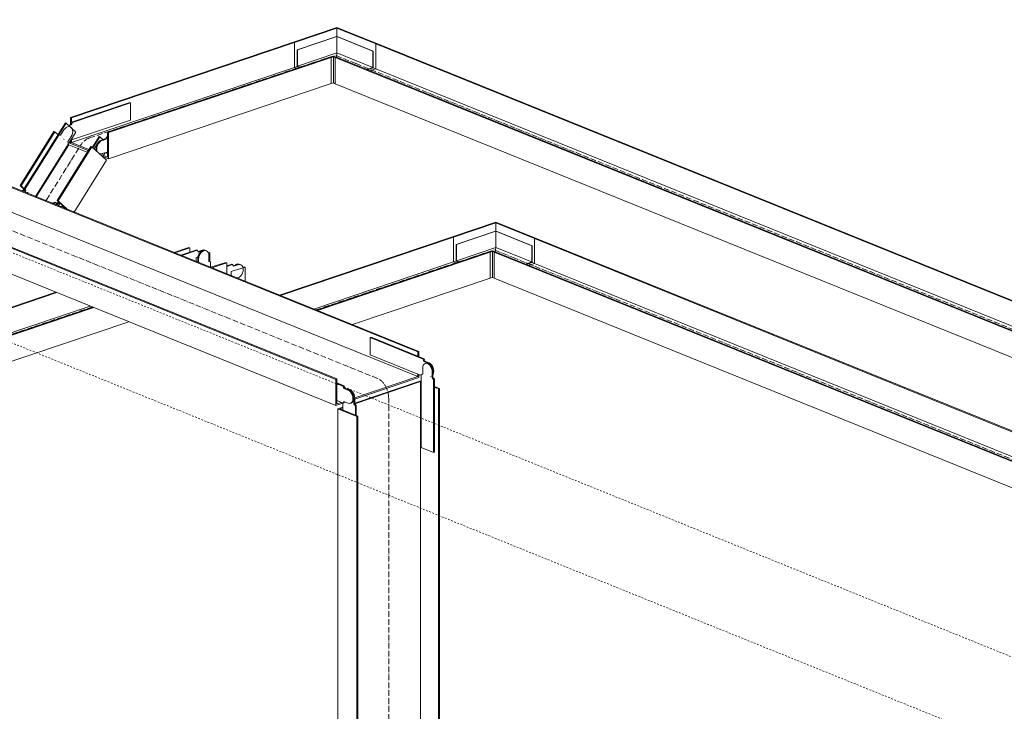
# Model space of a CAD drawing. Header units: millimetres. Extents: x 5617 to 168562, y 7718 to 149254.
# Tile 60 of 76: x 102728 to 104483, y 141741 to 142973. Entities that reach past the tile are written whole.
import ezdxf

# ---------------------------------------------------------------- set-up
doc = ezdxf.new("R2010")
doc.units = ezdxf.units.MM
doc.linetypes.add('Осевая', pattern=[14, 10, -2, 0, -2])
doc.linetypes.add('Скрыто_2_', pattern=[6, 3, -3])
doc.layers.add('Границы 3D вида', color=7, linetype='Скрыто_2_', lineweight=20, true_color=0x0080c0)
for name, color, linetype, lineweight in [('Кабельные лотки', 7, 'Continuous', 18), ('Осевая линия', 7, 'Осевая', 18), ('Соединительные детали кабельных лотков', 7, 'Continuous', 18)]:
    doc.layers.add(name, color=color, linetype=linetype, lineweight=lineweight)

# ---------------------------------------------------------------- blocks, each defined once
blk = doc.blocks.new('OSTEC_CLV - ЛН_ ЛП - ПШСМ - Угол вертикальный - ZS - Цинкование по методу Сендзимира-V123-МКСС_К1_L01_1_КСБ_СС')
at = {"layer": 'Осевая линия'}
for p, q in [((75299.6, 142333.7), (75299.4, 142333.8)), ((75319.2, 142298.9), (75319.2, 142297.9))]:
    blk.add_line(p, q, dxfattribs=at)
blk.add_ellipse((75299.6, 142306.8), major_axis=(-9.3, 27.5), ratio=0.626526, start_param=4.218874, end_param=5.78967, dxfattribs=at)
blk = doc.blocks.new('OSTEC_U - ЛН_ ЛП - ПШСМ - OSTEC_U - ЛН_ ЛП - ПШСМ-V124-МКСС_К1_L01_1_КСБ_СС')
at = {"layer": 'Соединительные детали кабельных лотков'}
for p, q in [((75227, 142326.2), (75239.7, 142321)), ((75238.2, 142320.5), (75227, 142325.1)), ((75239.7, 142321), (75238.2, 142320.5)), ((75239.5, 142316.3), (75238.2, 142320.5)), ((75239.7, 142321), (75240.9, 142316.8)), ((75240.9, 142316.8), (75239.5, 142316.3)), ((75247.2, 142313.2), (75239.5, 142316.3)), ((75240.9, 142316.8), (75248.7, 142313.7)), ((75227, 142294.4), (75238.2, 142289.9)), ((75238.2, 142289.9), (75239.5, 142293.1)), ((75239.7, 142290.4), (75238.2, 142289.9)), ((75239.5, 142293.1), (75247.2, 142289.9)), ((75240.6, 142292.6), (75239.7, 142290.4)), ((75251.2, 142289.7), (75252.7, 142290.2))]:
    blk.add_line(p, q, dxfattribs=at)
for points in [[(75247.2, 142289.9, 0), (75249.4, 142289.5, 0), (75251.4, 142289.8, 0), (75253.2, 142290.9, 0), (75254.5, 142292.8, 0), (75255.3, 142295.3, 0), (75255.6, 142298.2, 0), (75255.3, 142301.3, 0), (75254.5, 142304.4, 0), (75253.2, 142307.4, 0), (75251.4, 142309.9, 0), (75249.4, 142311.9, 0), (75247.2, 142313.2, 0)], [(75248.7, 142313.7, 0), (75250.9, 142312.4, 0), (75252.9, 142310.4, 0), (75254.6, 142307.9, 0), (75256, 142304.9, 0), (75256.8, 142301.8, 0), (75257.1, 142298.7, 0), (75256.8, 142295.8, 0), (75256, 142293.3, 0), (75254.6, 142291.4, 0), (75252.9, 142290.3, 0)]]:
    blk.add_polyline3d(points, dxfattribs=at)
blk = doc.blocks.new('OSTEC_U - ЛН_ ЛП - ПШСМ - OSTEC_U - ЛН_ ЛП - ПШСМ-V125-МКСС_К1_L01_1_КСБ_СС')
at = {"layer": 'Соединительные детали кабельных лотков'}
for p, q in [((75287.7, 142407.3), (75286.2, 142406.8)), ((75380.7, 142368.6), (75286.2, 142406.8)), ((75286.2, 142406.8), (75286.2, 142376.1)), ((75287.7, 142407.3), (75382.2, 142369.1)), ((75286.2, 142376.1), (75377.1, 142339.3)), ((75382.2, 142369.1), (75380.7, 142368.6)), ((75381.9, 142364.3), (75380.7, 142368.6)), ((75383.4, 142364.8), (75381.9, 142364.3)), ((75389.7, 142361.2), (75381.9, 142364.3)), ((75382.2, 142369.1), (75383.4, 142364.8)), ((75383.4, 142364.8), (75391.2, 142361.7)), ((75393.7, 142337.7), (75395.2, 142338.2))]:
    blk.add_line(p, q, dxfattribs=at)
for points in [[(75398.1, 142346.2, 0), (75397.8, 142349.3, 0), (75397, 142352.4, 0), (75395.7, 142355.4, 0), (75393.9, 142357.9, 0), (75391.9, 142359.9, 0), (75389.7, 142361.2, 0)], [(75391.2, 142361.7, 0), (75393.4, 142360.4, 0), (75395.4, 142358.4, 0), (75397.1, 142355.9, 0), (75398.5, 142352.9, 0), (75399.3, 142349.8, 0), (75399.6, 142346.7, 0), (75399.3, 142343.8, 0), (75398.5, 142341.3, 0)]]:
    blk.add_polyline3d(points, dxfattribs=at)
blk = doc.blocks.new('OSTEC_U - ЛН_ ЛП - ПШСМ - OSTEC_U - ЛН_ ЛП - ПШСМ-V126-МКСС_К1_L01_1_КСБ_СС')
at = {"layer": 'Соединительные детали кабельных лотков'}
for p, q in [((75385.7, 142361.4), (75384.2, 142360.9)), ((75379.8, 142341.8), (75377.1, 142341.2)), ((75377.1, 142341.2), (75378.6, 142341.7)), ((75377.1, 142341.2), (75377.1, 142210.9)), ((75378.6, 142341.7), (75379.8, 142342)), ((75379.8, 142352.5), (75379.8, 142341.8)), ((75396.6, 142335), (75396.6, 142345.7)), ((75396.6, 142335), (75398.1, 142335.5)), ((75398.1, 142346.2), (75398.1, 142335.5)), ((75398.1, 142335.5), (75400.8, 142332.7)), ((75399.3, 142332.2), (75396.6, 142335)), ((75399.3, 142332.2), (75400.8, 142332.7)), ((75399.3, 142201.9), (75399.3, 142332.2)), ((75400.8, 142332.7), (75400.8, 142202.4)), ((75377.1, 142210.9), (75399.3, 142201.9)), ((75399.3, 142201.9), (75400.8, 142202.4))]:
    blk.add_line(p, q, dxfattribs=at)
for points in [[(75396.6, 142345.7, 0), (75396.4, 142348.8, 0), (75395.5, 142351.9, 0), (75394.2, 142354.9, 0), (75392.4, 142357.4, 0), (75390.4, 142359.4, 0), (75388.2, 142360.7, 0), (75386, 142361.2, 0), (75384, 142360.9, 0), (75382.3, 142359.7, 0), (75380.9, 142357.8, 0), (75380.1, 142355.4, 0), (75379.8, 142352.5, 0)], [(75385.5, 142361.3, 0), (75387.5, 142361.7, 0), (75389.7, 142361.2, 0), (75391.9, 142359.9, 0), (75393.9, 142357.9, 0), (75395.7, 142355.4, 0), (75397, 142352.4, 0), (75397.8, 142349.3, 0), (75398.1, 142346.2, 0)]]:
    blk.add_polyline3d(points, dxfattribs=at)
blk = doc.blocks.new('OSTEC_U - ЛН_ ЛП - ПШСМ - OSTEC_U - ЛН_ ЛП - ПШСМ-V127-МКСС_К1_L01_1_КСБ_СС')
at = {"layer": 'Соединительные детали кабельных лотков'}
for p, q in [((75246.2, 142314.4), (75244.7, 142313.9)), ((75237.6, 142290.1), (75237.6, 142277.6)), ((75257.1, 142288), (75257.1, 142298.7)), ((75257.1, 142288), (75258.6, 142288.5)), ((75259.8, 142285.1), (75257.1, 142288)), ((75258.6, 142299.1), (75258.6, 142288.5)), ((75258.6, 142288.5), (75261.3, 142285.6)), ((75259.8, 142285.1), (75261.3, 142285.6)), ((75259.8, 142269.7), (75259.8, 142285.1)), ((75261.3, 142285.6), (75261.3, 142268))]:
    blk.add_line(p, q, dxfattribs=at)
for points in [[(75246.7, 142314.5, 0), (75248, 142314.7, 0), (75250.2, 142314.2, 0), (75252.3, 142312.9, 0), (75254.4, 142310.9, 0), (75256.1, 142308.4, 0), (75257.5, 142305.4, 0), (75258.3, 142302.3, 0), (75258.6, 142299.1, 0)], [(75257.1, 142298.7, 0), (75256.8, 142301.8, 0), (75256, 142304.9, 0), (75254.6, 142307.9, 0), (75252.9, 142310.4, 0), (75250.9, 142312.4, 0), (75248.7, 142313.7, 0)]]:
    blk.add_polyline3d(points, dxfattribs=at)
blk = doc.blocks.new('OSTEC_CLH - ЛН_ ЛП - СЛУМИ - Угол горизонтальный - ZS - Цинкование по методу Сендзимира-1324870-МКСС_К1_L01_1_КСБ_СС')
at = {"layer": 'Осевая линия'}
for p, q in [((75183.3, 142896.3), (75223.9, 142910)), ((75261, 142895), (75223.9, 142910)), ((75260.3, 142895.3), (75261, 142895))]:
    blk.add_line(p, q, dxfattribs=at)
at = {"layer": 'Соединительные детали кабельных лотков'}
for p, q in [((75227.1, 142959.3), (75149.6, 142933.2)), ((75151.3, 142932.5), (75227, 142958)), ((75227, 142958), (75296.1, 142930.1)), ((75227, 142958), (75227, 142943.2)), ((75227.1, 142959.3), (75297.9, 142930.7)), ((75149.6, 142933.2), (75151.3, 142932.5)), ((75151.3, 142888.4), (75151.3, 142932.5)), ((75297.9, 142930.7), (75296.1, 142930.1)), ((75296.1, 142930.1), (75296.1, 142885.9)), ((75220.9, 142908.5), (75215.3, 142906.6)), ((75215.3, 142906.6), (75217, 142905.9)), ((75217, 142905.9), (75220.7, 142907.2)), ((75217, 142859.4), (75217, 142905.9)), ((75224.1, 142905.8), (75220.7, 142907.2)), ((75220.7, 142907.2), (75220.7, 142860.7)), ((75220.9, 142908.5), (75226, 142906.4)), ((75226, 142906.4), (75224.1, 142905.8)), ((75224.1, 142905.8), (75224.1, 142859.3)), ((75157.3, 142890.4), (75151.3, 142888.4)), ((75151.3, 142888.4), (75155.8, 142886.6)), ((75296.1, 142885.9), (75285.4, 142882.4)), ((75290.5, 142888.2), (75296.1, 142885.9)), ((75220.7, 142860.7), (75217, 142859.4)), ((75220.7, 142860.7), (75224.1, 142859.3))]:
    blk.add_line(p, q, dxfattribs=at)
blk = doc.blocks.new('OSTEC_U - ЛН_ ЛП - СЛУМИ - OSTEC_U - ЛН_ ЛП - СЛУМИ-V132-МКСС_К1_L01_1_КСБ_СС')
at = {"layer": 'Соединительные детали кабельных лотков'}
for p, q in [((75226.3, 142943.4), (75156.2, 142919.8)), ((75156.8, 142919.5), (75226.9, 142943.2)), ((75226.5, 142943.4), (75226.9, 142943.2)), ((75226.9, 142943.2), (75227.5, 142943.4)), ((75226.9, 142914.3), (75226.9, 142943.2)), ((75226.9, 142943.2), (75291, 142917.3)), ((75226.9, 142943.2), (75226.9, 142914.3)), ((75227.2, 142943.5), (75227, 142943.5)), ((75291.6, 142917.5), (75227.6, 142943.4)), ((75156.2, 142919.8), (75156.8, 142919.5)), ((75156.2, 142890), (75156.2, 142919.8)), ((75156.8, 142890.6), (75156.8, 142919.5)), ((75156.8, 142890.6), (75226.9, 142914.3)), ((75226, 142906.4), (75226.9, 142914.3)), ((75226.9, 142914.3), (75226, 142906.4)), ((75226.9, 142914.3), (75291, 142888.3)), ((75291, 142917.3), (75291.6, 142917.5)), ((75291, 142917.3), (75291, 142888.3)), ((75291.6, 142917.5), (75291.6, 142887.7)), ((75160.7, 142888.2), (75156.2, 142890)), ((75161.8, 142888.6), (75156.8, 142890.6)), ((75291, 142888.3), (75279.9, 142884.6)), ((75291.6, 142887.7), (75281, 142884.2))]:
    blk.add_line(p, q, dxfattribs=at)
blk.add_polyline3d([(75227.3, 142943.5, 0), (75227.1, 142943.5, 0), (75226.9, 142943.5, 0)], dxfattribs=at)
blk = doc.blocks.new('OSTEC_CLV - ЛН_ ЛП - ПШСМ - Угол вертикальный - ZS - Цинкование по методу Сендзимира-1551044-МКСС_К1_L01_1_КСБ_СС')
at = {"layer": 'Осевая линия'}
for p, q in [((74785.2, 142762.2), (74785.4, 142762)), ((74770.1, 142749.2), (74769.6, 142748.3))]:
    blk.add_line(p, q, dxfattribs=at)
blk.add_ellipse((74785.2, 142735.2), major_axis=(10.9, 26.9), ratio=0.686397, start_param=0.532525, end_param=1.317924, dxfattribs=at)
blk = doc.blocks.new('OSTEC_U - ЛН_ ЛП - ПШСМ - OSTEC_U - ЛН_ ЛП - ПШСМ-V133-МКСС_К1_L01_1_КСБ_СС')
at = {"layer": 'Соединительные детали кабельных лотков'}
for p, q in [((74754.2, 142790.8), (74857.7, 142825.7)), ((74859.1, 142825.1), (74755.6, 142790.2)), ((74859.1, 142825.1), (74857.7, 142825.7)), ((74859.1, 142794.4), (74859.1, 142825.1)), ((74755.6, 142759.6), (74859.1, 142794.4)), ((74748.9, 142785.2), (74752.9, 142786.6)), ((74754.2, 142786), (74749.7, 142784.5)), ((74752.9, 142786.6), (74754.2, 142790.8)), ((74754.2, 142786), (74752.9, 142786.6)), ((74755.6, 142790.2), (74754.2, 142790.8)), ((74755.6, 142790.2), (74754.2, 142786)), ((74739.7, 142760.5), (74741, 142760)), ((74755.6, 142759.6), (74754.2, 142760.1)), ((74754.7, 142761.6), (74755.6, 142759.6))]:
    blk.add_line(p, q, dxfattribs=at)
blk = doc.blocks.new('OSTEC_U - ЛН_ ЛП - ПШСМ - OSTEC_U - ЛН_ ЛП - ПШСМ-V134-МКСС_К1_L01_1_КСБ_СС')
at = {"layer": 'Соединительные детали кабельных лотков'}
for p, q in [((74807, 142758.4), (74815.5, 142761.3)), ((74816.9, 142760.7), (74808.4, 142757.8)), ((74815.5, 142761.3), (74816.9, 142765.4)), ((74816.9, 142760.7), (74815.5, 142761.3)), ((74818.2, 142764.9), (74816.9, 142760.7)), ((74802.3, 142735.2), (74803.7, 142734.6)), ((74808.4, 142734.6), (74816.9, 142737.5)), ((74816.9, 142734.8), (74815.9, 142737.1)), ((74816.9, 142737.5), (74818.2, 142734.2)), ((74818.2, 142734.2), (74816.9, 142734.8))]:
    blk.add_line(p, q, dxfattribs=at)
for points in [[(74798.8, 142738.8, 0), (74798.1, 142740.8, 0), (74797.8, 142743.7, 0), (74798.1, 142746.8, 0), (74799, 142749.9, 0), (74800.5, 142752.8, 0), (74802.4, 142755.3, 0), (74804.6, 142757.2, 0), (74807, 142758.4, 0)], [(74808.4, 142757.8, 0), (74806, 142756.6, 0), (74803.7, 142754.7, 0), (74801.8, 142752.2, 0), (74800.4, 142749.3, 0), (74799.4, 142746.2, 0), (74799.1, 142743.1, 0), (74799.4, 142740.2, 0), (74800.4, 142737.7, 0), (74801.2, 142736.5, 0)], [(74803.7, 142734.6, 0), (74803.7, 142734.6, 0), (74806, 142734.2, 0), (74808.4, 142734.6, 0)]]:
    blk.add_polyline3d(points, dxfattribs=at)
blk = doc.blocks.new('OSTEC_U - ЛН_ ЛП - ПШСМ - OSTEC_U - ЛН_ ЛП - ПШСМ-V135-МКСС_К1_L01_1_КСБ_СС')
at = {"layer": 'Соединительные детали кабельных лотков'}
for p, q in [((74811.7, 142758.4), (74810.4, 142758.9)), ((74800.5, 142752.8), (74794.5, 142743.2)), ((74807.5, 142731.2), (74810, 142735.2)), ((74726.9, 142643.4), (74730, 142648.3)), ((74732, 142648.7), (74728.3, 142642.8))]:
    blk.add_line(p, q, dxfattribs=at)
blk.add_polyline3d([(74807, 142758.4, 0), (74804.6, 142757.2, 0), (74802.4, 142755.3, 0), (74800.5, 142752.8, 0)], dxfattribs=at)
blk = doc.blocks.new('OSTEC_U - ЛН_ ЛП - ПШСМ - OSTEC_U - ЛН_ ЛП - ПШСМ-V136-МКСС_К1_L01_1_КСБ_СС')
at = {"layer": 'Соединительные детали кабельных лотков'}
for p, q in [((74740.5, 142777), (74734.5, 142767.5)), ((74751.8, 142782.6), (74750.4, 142783.2)), ((74667, 142667.6), (74730.1, 142768.4)), ((74731.5, 142767.8), (74668.3, 142667.1)), ((74730.1, 142768.4), (74731.5, 142767.8)), ((74734.5, 142767.5), (74731.5, 142767.8)), ((74747.6, 142755.4), (74753.6, 142765)), ((74690, 142658.3), (74748.7, 142752)), ((74748.7, 142752), (74747.6, 142755.4))]:
    blk.add_line(p, q, dxfattribs=at)
blk.add_polyline3d([(74753.6, 142765, 0), (74755.1, 142767.9, 0), (74756, 142771, 0), (74756.3, 142774.1, 0), (74756, 142777, 0), (74755.1, 142779.5, 0), (74753.6, 142781.4, 0), (74751.7, 142782.6, 0), (74749.5, 142783.1, 0), (74747.1, 142782.6, 0), (74744.7, 142781.4, 0), (74742.5, 142779.5, 0), (74740.5, 142777, 0)], dxfattribs=at)
blk = doc.blocks.new('OSTEC_U - ЛН_ ЛП - СЛУМИ - OSTEC_U - ЛН_ ЛП - СЛУМИ-V156-МКСС_К1_L01_1_КСБ_СС')
at = {"layer": 'Соединительные детали кабельных лотков'}
for p, q in [((75509.5, 142596.5), (75439.3, 142572.9)), ((75439.9, 142572.6), (75510.1, 142596.3)), ((75509.6, 142596.6), (75510.1, 142596.3)), ((75510.1, 142596.3), (75510.6, 142596.6)), ((75510.1, 142567.4), (75510.1, 142596.3)), ((75510.1, 142596.3), (75574.1, 142570.4)), ((75510.1, 142596.3), (75510.1, 142567.4)), ((75510.4, 142596.6), (75510.2, 142596.6)), ((75574.8, 142570.6), (75510.7, 142596.5)), ((75439.3, 142572.9), (75439.9, 142572.6)), ((75439.3, 142543.1), (75439.3, 142572.9)), ((75439.9, 142543.7), (75439.9, 142572.6)), ((75439.9, 142543.7), (75510.1, 142567.4)), ((75509.1, 142559.6), (75510.1, 142567.4)), ((75510.1, 142567.4), (75509.1, 142559.6)), ((75510.1, 142567.4), (75574.1, 142541.5)), ((75574.1, 142570.4), (75574.8, 142570.6)), ((75574.1, 142570.4), (75574.1, 142541.5)), ((75574.8, 142570.6), (75574.8, 142540.9)), ((75443.8, 142541.3), (75439.3, 142543.1)), ((75444.9, 142541.7), (75439.9, 142543.7)), ((75574.1, 142541.5), (75563, 142537.7)), ((75574.8, 142540.9), (75564.2, 142537.3))]:
    blk.add_line(p, q, dxfattribs=at)
blk.add_polyline3d([(75510.4, 142596.6, 0), (75510.2, 142596.6, 0), (75510, 142596.6, 0)], dxfattribs=at)
blk = doc.blocks.new('OSTEC_U - ЛН_ ЛП - ПШСМ - OSTEC_U - ЛН_ ЛП - ПШСМ-V157-МКСС_К1_L01_1_КСБ_СС')
at = {"layer": 'Соединительные детали кабельных лотков'}
for p, q in [((74981.2, 142551.3), (74976.2, 142549.6)), ((74976.2, 142549.6), (74976.2, 142542.6)), ((74997.9, 142557.9), (74999.2, 142558.4)), ((75000.6, 142557.8), (74998.2, 142557)), ((75000.6, 142557.8), (74999.2, 142558.4)), ((75000.6, 142541.9), (75000.6, 142557.8))]:
    blk.add_line(p, q, dxfattribs=at)
blk = doc.blocks.new('OSTEC_U - ЛН_ ЛП - ПШСМ - OSTEC_U - ЛН_ ЛП - ПШСМ-V158-МКСС_К1_L01_1_КСБ_СС')
at = {"layer": 'Соединительные детали кабельных лотков'}
for p, q in [((75063.2, 142532.5), (75038.8, 142524.3)), ((75059.5, 142532.2), (75061.8, 142533)), ((75063.2, 142532.5), (75061.8, 142533)), ((75063.2, 142507.4), (75063.2, 142532.5)), ((75038.8, 142524.3), (75038.8, 142517.2))]:
    blk.add_line(p, q, dxfattribs=at)
blk = doc.blocks.new('OSTEC_U - ЛН_ ЛП - ПШСМ - OSTEC_U - ЛН_ ЛП - ПШСМ-V159-МКСС_К1_L01_1_КСБ_СС')
at = {"layer": 'Соединительные детали кабельных лотков'}
for p, q in [((75030.6, 142534.6), (75039.8, 142537.7)), ((75041.1, 142537.1), (75030.6, 142533.6)), ((75039.8, 142537.7), (75041.1, 142537.1)), ((75042.5, 142533.9), (75041.1, 142537.1)), ((75042.1, 142534.7), (75049.7, 142537.3)), ((75051, 142536.7), (75042.5, 142533.9)), ((75055.7, 142536.7), (75054.3, 142537.2)), ((75049.4, 142513), (75051, 142513.5))]:
    blk.add_line(p, q, dxfattribs=at)
for points in [[(75049.7, 142537.3, 0), (75052.1, 142537.7, 0), (75054.3, 142537.3, 0), (75054.3, 142537.2, 0)], [(75051, 142513.5, 0), (75053.4, 142514.7, 0), (75055.6, 142516.6, 0), (75057.5, 142519.1, 0), (75059, 142522, 0), (75059.9, 142525.1, 0), (75060.2, 142528.2, 0), (75059.9, 142531.1, 0), (75059, 142533.6, 0), (75057.5, 142535.5, 0), (75055.6, 142536.7, 0), (75053.4, 142537.1, 0), (75051, 142536.7, 0)]]:
    blk.add_polyline3d(points, dxfattribs=at)
blk = doc.blocks.new('OSTEC_U - ЛН_ ЛП - ПШСМ - OSTEC_U - ЛН_ ЛП - ПШСМ-V160-МКСС_К1_L01_1_КСБ_СС')
at = {"layer": 'Соединительные детали кабельных лотков'}
for p, q in [((74949.1, 142553.5), (74977.2, 142563)), ((74978.5, 142562.5), (74950.4, 142553)), ((74977.2, 142563), (74978.5, 142562.5)), ((74979.9, 142559.2), (74978.5, 142562.5)), ((74979.5, 142560.1), (74987, 142562.6)), ((74988.4, 142562.1), (74979.9, 142559.2)), ((74993.1, 142562), (74991.7, 142562.6))]:
    blk.add_line(p, q, dxfattribs=at)
for points in [[(74987, 142562.6, 0), (74989.4, 142563, 0), (74991.6, 142562.6, 0), (74991.7, 142562.6, 0)], [(74993.1, 142562, 0), (74993, 142562.1, 0), (74990.8, 142562.5, 0), (74988.4, 142562.1, 0)]]:
    blk.add_polyline3d(points, dxfattribs=at)
blk = doc.blocks.new('OSTEC_U - ЛН_ ЛП - ПШСМ - OSTEC_U - ЛН_ ЛП - ПШСМ-V161-МКСС_К1_L01_1_КСБ_СС')
at = {"layer": 'Соединительные детали кабельных лотков'}
for p, q in [((74979.1, 142541.4), (74979.1, 142547.3)), ((74980.5, 142546.8), (74980.5, 142540.8)), ((74994.4, 142561.5), (74993.1, 142562)), ((74998.9, 142542.3), (74998.9, 142553)), ((74998.9, 142542.5), (75000.6, 142542.1)), ((75001.9, 142541.6), (74998.9, 142542.3)), ((75001.9, 142541.6), (75000.6, 142542.1)), ((75001.9, 142533.2), (75001.9, 142541.6))]:
    blk.add_line(p, q, dxfattribs=at)
for points in [[(74979.1, 142547.3, 0), (74979.4, 142550.5, 0), (74980.4, 142553.6, 0), (74981.8, 142556.5, 0), (74983.8, 142559, 0), (74986, 142560.9, 0), (74988.4, 142562.1, 0), (74990.8, 142562.5, 0), (74993, 142562.1, 0), (74993.1, 142562, 0)], [(74998.9, 142553, 0), (74998.6, 142555.9, 0), (74997.7, 142558.4, 0), (74996.2, 142560.3, 0), (74994.3, 142561.5, 0), (74992.1, 142561.9, 0), (74989.7, 142561.5, 0), (74987.3, 142560.3, 0), (74985.1, 142558.4, 0), (74983.2, 142555.9, 0), (74981.7, 142553, 0), (74980.8, 142549.9, 0), (74980.5, 142546.8, 0)]]:
    blk.add_polyline3d(points, dxfattribs=at)
blk = doc.blocks.new('OSTEC_U - ЛН_ ЛП - ПШСМ - OSTEC_U - ЛН_ ЛП - ПШСМ-V162-МКСС_К1_L01_1_КСБ_СС')
at = {"layer": 'Соединительные детали кабельных лотков'}
blk.add_line((75054.3, 142537.2), (75053, 142537.8), dxfattribs=at)
for points in [[(75045.9, 142536.6, 0), (75048.3, 142537.8, 0), (75050.7, 142538.2, 0), (75052.9, 142537.8, 0), (75053, 142537.8, 0)], [(75054.3, 142537.2, 0), (75054.3, 142537.3, 0), (75052.1, 142537.7, 0), (75049.7, 142537.3, 0)]]:
    blk.add_polyline3d(points, dxfattribs=at)
blk = doc.blocks.new('OSTEC_CLV - ЛН_ ЛП - ПШСМ - Угол вертикальный - ZS - Цинкование по методу Сендзимира-V163-МКСС_К1_L01_1_КСБ_СС')
at = {"layer": 'Осевая линия'}
blk.add_line((74708.8, 142651.4), (74709.3, 142652.2), dxfattribs=at)
blk = doc.blocks.new('OSTEC_U - ЛН_ ЛП - ПШСМ - OSTEC_U - ЛН_ ЛП - ПШСМ-V164-МКСС_К1_L01_1_КСБ_СС')
at = {"layer": 'Соединительные детали кабельных лотков'}
blk.add_line((74676.6, 142665.3), (74675.2, 142665.9), dxfattribs=at)
blk = doc.blocks.new('OSTEC_U - ЛН_ ЛП - ПШСМ - OSTEC_U - ЛН_ ЛП - ПШСМ-V165-МКСС_К1_L01_1_КСБ_СС')
at = {"layer": 'Соединительные детали кабельных лотков'}
blk.add_line((74739.2, 142640), (74737.8, 142640.5), dxfattribs=at)
for points in [[(74733.7, 142640.7, 0), (74735.5, 142641, 0), (74737.8, 142640.6, 0), (74737.8, 142640.5, 0)], [(74742.5, 142636.9, 0), (74741, 142638.8, 0), (74739.1, 142640, 0), (74736.9, 142640.4, 0), (74735.1, 142640.2, 0)]]:
    blk.add_polyline3d(points, dxfattribs=at)
blk = doc.blocks.new('OSTEC_U - ЛН_ ЛП - ПШСМ - OSTEC_U - ЛН_ ЛП - ПШСМ-V166-МКСС_К1_L01_1_КСБ_СС')
at = {"layer": 'Соединительные детали кабельных лотков'}
for p, q in [((74791.2, 142745.9), (74803.4, 142765.3)), ((74804.7, 142764.8), (74792.2, 142744.9)), ((74803.4, 142765.3), (74804.7, 142764.8)), ((74811.2, 142758.8), (74804.7, 142764.8)), ((74809.5, 142729), (74813.9, 142736)), ((74730.2, 142648.6), (74731.5, 142648)), ((74732.6, 142644.5), (74730.9, 142641.8)), ((74731.5, 142648), (74732.6, 142644.5))]:
    blk.add_line(p, q, dxfattribs=at)
blk = doc.blocks.new('OSTEC_U - ЛН_ ЛП - ПШСМ - OSTEC_U - ЛН_ ЛП - ПШСМ-V167-МКСС_К1_L01_1_КСБ_СС')
at = {"layer": 'Соединительные детали кабельных лотков'}
for p, q in [((74670.2, 142672.8), (74743.4, 142789.6)), ((74744.8, 142789), (74671.6, 142672.3)), ((74743.4, 142789.6), (74744.8, 142789)), ((74762, 142773.1), (74744.8, 142789)), ((74690, 142658.3), (74762, 142773.1)), ((74670.2, 142672.8), (74671.6, 142672.3)), ((74672.7, 142668.8), (74671, 142666)), ((74671.6, 142672.3), (74672.7, 142668.8))]:
    blk.add_line(p, q, dxfattribs=at)

msp = doc.modelspace()

# ---------------------------------------------------------------- linework, layer by layer
at = {"layer": 'Границы 3D вида'}
for p, q in [((108233.2, 140165), (95300.8, 145396.2)), ((112608.9, 138555.9), (99676.6, 143787.1))]:
    msp.add_line(p, q, dxfattribs=at)
at = {"layer": 'Кабельные лотки'}
for p, q in [((103437.5, 142381.5), (101266, 143259.8)), ((103439.3, 142382.1), (101267.9, 143260.5)), ((103291.6, 142332.3), (101120.2, 143210.7)), ((103293.5, 142333), (101122.1, 143211.3)), ((103437.5, 142337.4), (101294.6, 143204.2)), ((103291.6, 142285.9), (101120.2, 143164.2)), ((103216.1, 142933.2), (102818.8, 142799.3)), ((103217.8, 142932.5), (102820.5, 142798.6)), ((103216.1, 142933.2), (103217.8, 142932.5)), ((103217.8, 142932.5), (103217.8, 142888.4)), ((103362.6, 142930.1), (103364.4, 142930.7)), ((103362.6, 142885.9), (103362.6, 142930.1)), ((103362.6, 142930.1), (106813.8, 141534)), ((103364.4, 142930.7), (106815.7, 141534.6)), ((103281.8, 142906.6), (102884.5, 142772.7)), ((103283.5, 142905.9), (102886.2, 142772)), ((103281.8, 142906.6), (103283.5, 142905.9)), ((103283.5, 142905.9), (103283.5, 142859.4)), ((103290.6, 142905.8), (103292.5, 142906.4)), ((103290.6, 142859.3), (103290.6, 142905.8)), ((103290.6, 142905.8), (106741.8, 141509.8)), ((103292.5, 142906.4), (106743.7, 141510.4)), ((103217.8, 142888.4), (102820.5, 142754.5)), ((103217.8, 142888.4), (103222.3, 142886.6)), ((103351.9, 142882.4), (103362.6, 142885.9)), ((103362.6, 142885.9), (106751.9, 141514.9)), ((103283.5, 142859.4), (102886.2, 142725.5)), ((103290.6, 142859.3), (106741.8, 141463.3)), ((102820.5, 142798.6), (102818.8, 142799.3)), ((102818.8, 142799.3), (102818.8, 142787.2)), ((102820.5, 142790), (102820.5, 142798.6)), ((102729, 142677.9), (102789.3, 142774)), ((102789.3, 142774), (102791, 142773.3)), ((102730.8, 142677.2), (102791, 142773.3)), ((102791, 142773.3), (102795.5, 142769.2)), ((102818.8, 142757.6), (102818.8, 142752.8)), ((102820.5, 142754.5), (102820.5, 142760.4)), ((102886.2, 142772), (102884.5, 142772.7)), ((102884.5, 142772.7), (102884.5, 142764.8)), ((102884.5, 142764.1), (102884.5, 142728.6)), ((102886.2, 142725.5), (102886.2, 142772)), ((102757.7, 142657.8), (102815.8, 142750.5)), ((102794.8, 142651.3), (102855, 142747.4)), ((102796.5, 142650.6), (102856.7, 142746.7)), ((102815.8, 142750.5), (102848.6, 142737.2)), ((102818.8, 142752.8), (102850.4, 142740)), ((102851.6, 142741.9), (102820.5, 142754.5)), ((102855, 142747.4), (102856.7, 142746.7)), ((102856.7, 142746.7), (102882.8, 142722.7)), ((102825.1, 142630.6), (102882.8, 142722.7)), ((102876.3, 142729.5), (102886.2, 142725.5)), ((102884.5, 142728.6), (102877.5, 142731.4)), ((102730.8, 142677.2), (102729, 142677.9)), ((102729, 142677.9), (102735.9, 142671.5)), ((102735.2, 142673.1), (102730.8, 142677.2)), ((102796.5, 142650.6), (102794.8, 142651.3)), ((102794.8, 142651.3), (102811, 142636.3)), ((102791.4, 142648.4), (102785.8, 142646.5)), ((102793.1, 142647.7), (102787.5, 142645.8)), ((102791.4, 142648.4), (102793.1, 142647.7)), ((102793.1, 142647.7), (102793.1, 142643.5)), ((102812.7, 142635.6), (102796.5, 142650.6)), ((103499.2, 142586.3), (103191.2, 142482.5)), ((103501, 142585.6), (103192.9, 142481.8)), ((103499.2, 142586.3), (103501, 142585.6)), ((103501, 142585.6), (103501, 142541.5)), ((103645.7, 142583.2), (103647.6, 142583.8)), ((103645.7, 142539.1), (103645.7, 142583.2)), ((106913.9, 141261.2), (103645.7, 142583.2)), ((106913.9, 141262.6), (103647.6, 142583.8)), ((103029.7, 142567.5), (103003.2, 142558.5)), ((103031.4, 142566.8), (103004.9, 142557.8)), ((103029.7, 142567.5), (103031.4, 142566.8)), ((103031.4, 142566.8), (103031.4, 142557.9)), ((103565, 142559.7), (103256.9, 142455.9)), ((103566.7, 142559), (103258.6, 142455.2)), ((103565, 142559.7), (103566.7, 142559)), ((103566.7, 142559), (103566.7, 142512.6)), ((103573.7, 142558.9), (103575.6, 142559.6)), ((103573.7, 142512.5), (103573.7, 142558.9)), ((106910.5, 141209.2), (103573.7, 142558.9)), ((106912.4, 141209.8), (103575.6, 142559.6)), ((103095.4, 142540.9), (103068.9, 142532)), ((103097.1, 142540.2), (103070.6, 142531.3)), ((103095.4, 142540.9), (103097.1, 142540.2)), ((103097.1, 142540.2), (103097.1, 142520.6)), ((103501, 142541.5), (103252.4, 142457.7)), ((103501, 142541.5), (103505.5, 142539.7)), ((103635.1, 142535.5), (103645.7, 142539.1)), ((106913.9, 141217.1), (103645.7, 142539.1)), ((103566.7, 142512.6), (103321.3, 142429.9)), ((106910.5, 141162.7), (103573.7, 142512.5)), ((102792.8, 142487.6), (100659.7, 141768.7)), ((102794.5, 142486.9), (100661.4, 141768.1)), ((102854, 142462.9), (100661.4, 141723.9)), ((102858.5, 142461.1), (100725.4, 141742.2)), ((102860.2, 142460.4), (100727.1, 141741.5)), ((102922.9, 142435), (100727.1, 141695)), ((103439.3, 142382.1), (103437.5, 142381.5)), ((103437.5, 142381.5), (103437.5, 142373.6)), ((103439.3, 142372.8), (103439.3, 142382.1)), ((103437.5, 142337.4), (103323.6, 142299)), ((103325.1, 142297.2), (103439.3, 142335.7)), ((103437.5, 142341.8), (103437.5, 142337.4)), ((103439.3, 142335.7), (103439.3, 142341.1)), ((103293.5, 142333), (103291.6, 142332.3)), ((103291.6, 142332.3), (103291.6, 142285.9)), ((103293.5, 142288.9), (103293.5, 142333)), ((103442.7, 142329.7), (103325.1, 142290)), ((103325.1, 142288.7), (103442.5, 142328.3)), ((103442.5, 141573), (103442.5, 142328.3)), ((103476.4, 142316), (103467.3, 142319.7)), ((103467.3, 142318.3), (103474.5, 142315.4)), ((103474.5, 142315.4), (103476.4, 142316)), ((103474.5, 141560.1), (103474.5, 142315.4)), ((103476.4, 141560.7), (103476.4, 142316)), ((103291.6, 142285.9), (103304.1, 142290.1)), ((103301, 142291.4), (103293.5, 142288.9)), ((103304.1, 142282.9), (103295, 142279.9)), ((103295, 142279.9), (103328.7, 142266.2)), ((103295, 141524.6), (103295, 142279.9)), ((103298.6, 142279.8), (103304.1, 142281.7)), ((103330.6, 142266.9), (103298.6, 142279.8)), ((103328.7, 142266.2), (103330.6, 142266.9)), ((103328.7, 141510.9), (103328.7, 142266.2)), ((103330.6, 141511.6), (103330.6, 142266.9))]:
    msp.add_line(p, q, dxfattribs=at)
at = {"layer": 'Осевая линия'}
for p, q in [((103365.5, 142334), (101194, 143212.4)), ((103249.8, 142896.3), (102852.5, 142762.4)), ((103327.5, 142895), (106778.7, 141499)), ((102775.8, 142652.2), (102836.1, 142748.3)), ((103533, 142549.4), (103256.2, 142456.2)), ((106923, 141208.3), (103610.7, 142548.1)), ((102857.9, 142461.3), (100693.4, 141731.9)), ((103385.7, 141542.6), (103385.7, 142297.9))]:
    msp.add_line(p, q, dxfattribs=at)

# ---------------------------------------------------------------- block references
at = {"layer": 'Соединительные детали кабельных лотков'}
for name, p in [('OSTEC_CLH - ЛН_ ЛП - СЛУМИ - Угол горизонтальный - ZS - Цинкование по методу Сендзимира-1324870-МКСС_К1_L01_1_КСБ_СС', (28066.5, 0)), ('OSTEC_U - ЛН_ ЛП - СЛУМИ - OSTEC_U - ЛН_ ЛП - СЛУМИ-V132-МКСС_К1_L01_1_КСБ_СС', (28066.5, 0)), ('OSTEC_U - ЛН_ ЛП - ПШСМ - OSTEC_U - ЛН_ ЛП - ПШСМ-V133-МКСС_К1_L01_1_КСБ_СС', (28066.5, 0)), ('OSTEC_U - ЛН_ ЛП - ПШСМ - OSTEC_U - ЛН_ ЛП - ПШСМ-V136-МКСС_К1_L01_1_КСБ_СС', (28066.5, 0)), ('OSTEC_U - ЛН_ ЛП - ПШСМ - OSTEC_U - ЛН_ ЛП - ПШСМ-V167-МКСС_К1_L01_1_КСБ_СС', (28066.5, 0)), ('OSTEC_U - ЛН_ ЛП - ПШСМ - OSTEC_U - ЛН_ ЛП - ПШСМ-V135-МКСС_К1_L01_1_КСБ_СС', (28066.5, 0)), ('OSTEC_U - ЛН_ ЛП - ПШСМ - OSTEC_U - ЛН_ ЛП - ПШСМ-V166-МКСС_К1_L01_1_КСБ_СС', (28066.5, 0)), ('OSTEC_CLV - ЛН_ ЛП - ПШСМ - Угол вертикальный - ZS - Цинкование по методу Сендзимира-1551044-МКСС_К1_L01_1_КСБ_СС', (28066.5, 0)), ('OSTEC_U - ЛН_ ЛП - ПШСМ - OSTEC_U - ЛН_ ЛП - ПШСМ-V134-МКСС_К1_L01_1_КСБ_СС', (28066.5, 0)), ('OSTEC_U - ЛН_ ЛП - ПШСМ - OSTEC_U - ЛН_ ЛП - ПШСМ-V164-МКСС_К1_L01_1_КСБ_СС', (28066.5, 0)), ('OSTEC_CLV - ЛН_ ЛП - ПШСМ - Угол вертикальный - ZS - Цинкование по методу Сендзимира-V163-МКСС_К1_L01_1_КСБ_СС', (28066.5, 0)), ('OSTEC_U - ЛН_ ЛП - ПШСМ - OSTEC_U - ЛН_ ЛП - ПШСМ-V165-МКСС_К1_L01_1_КСБ_СС', (28066.5, 0)), ('OSTEC_CLH - ЛН_ ЛП - СЛУМИ - Угол горизонтальный - ZS - Цинкование по методу Сендзимира-1324870-МКСС_К1_L01_1_КСБ_СС', (28349.7, -346.9)), ('OSTEC_U - ЛН_ ЛП - СЛУМИ - OSTEC_U - ЛН_ ЛП - СЛУМИ-V156-МКСС_К1_L01_1_КСБ_СС', (28066.5, 0)), ('OSTEC_U - ЛН_ ЛП - ПШСМ - OSTEC_U - ЛН_ ЛП - ПШСМ-V160-МКСС_К1_L01_1_КСБ_СС', (28066.5, 0)), ('OSTEC_U - ЛН_ ЛП - ПШСМ - OSTEC_U - ЛН_ ЛП - ПШСМ-V157-МКСС_К1_L01_1_КСБ_СС', (28066.5, 0)), ('OSTEC_U - ЛН_ ЛП - ПШСМ - OSTEC_U - ЛН_ ЛП - ПШСМ-V161-МКСС_К1_L01_1_КСБ_СС', (28066.5, 0)), ('OSTEC_U - ЛН_ ЛП - ПШСМ - OSTEC_U - ЛН_ ЛП - ПШСМ-V159-МКСС_К1_L01_1_КСБ_СС', (28066.5, 0)), ('OSTEC_U - ЛН_ ЛП - ПШСМ - OSTEC_U - ЛН_ ЛП - ПШСМ-V158-МКСС_К1_L01_1_КСБ_СС', (28066.5, 0)), ('OSTEC_U - ЛН_ ЛП - ПШСМ - OSTEC_U - ЛН_ ЛП - ПШСМ-V162-МКСС_К1_L01_1_КСБ_СС', (28066.5, 0)), ('OSTEC_U - ЛН_ ЛП - ПШСМ - OSTEC_U - ЛН_ ЛП - ПШСМ-V125-МКСС_К1_L01_1_КСБ_СС', (28066.5, 0)), ('OSTEC_U - ЛН_ ЛП - ПШСМ - OSTEC_U - ЛН_ ЛП - ПШСМ-V126-МКСС_К1_L01_1_КСБ_СС', (28066.5, 0)), ('OSTEC_U - ЛН_ ЛП - ПШСМ - OSTEC_U - ЛН_ ЛП - ПШСМ-V124-МКСС_К1_L01_1_КСБ_СС', (28066.5, 0)), ('OSTEC_CLV - ЛН_ ЛП - ПШСМ - Угол вертикальный - ZS - Цинкование по методу Сендзимира-V123-МКСС_К1_L01_1_КСБ_СС', (28066.5, 0)), ('OSTEC_U - ЛН_ ЛП - ПШСМ - OSTEC_U - ЛН_ ЛП - ПШСМ-V127-МКСС_К1_L01_1_КСБ_СС', (28066.5, 0))]:
    msp.add_blockref(name, p, dxfattribs=at)

doc.saveas('drawing.dxf')
